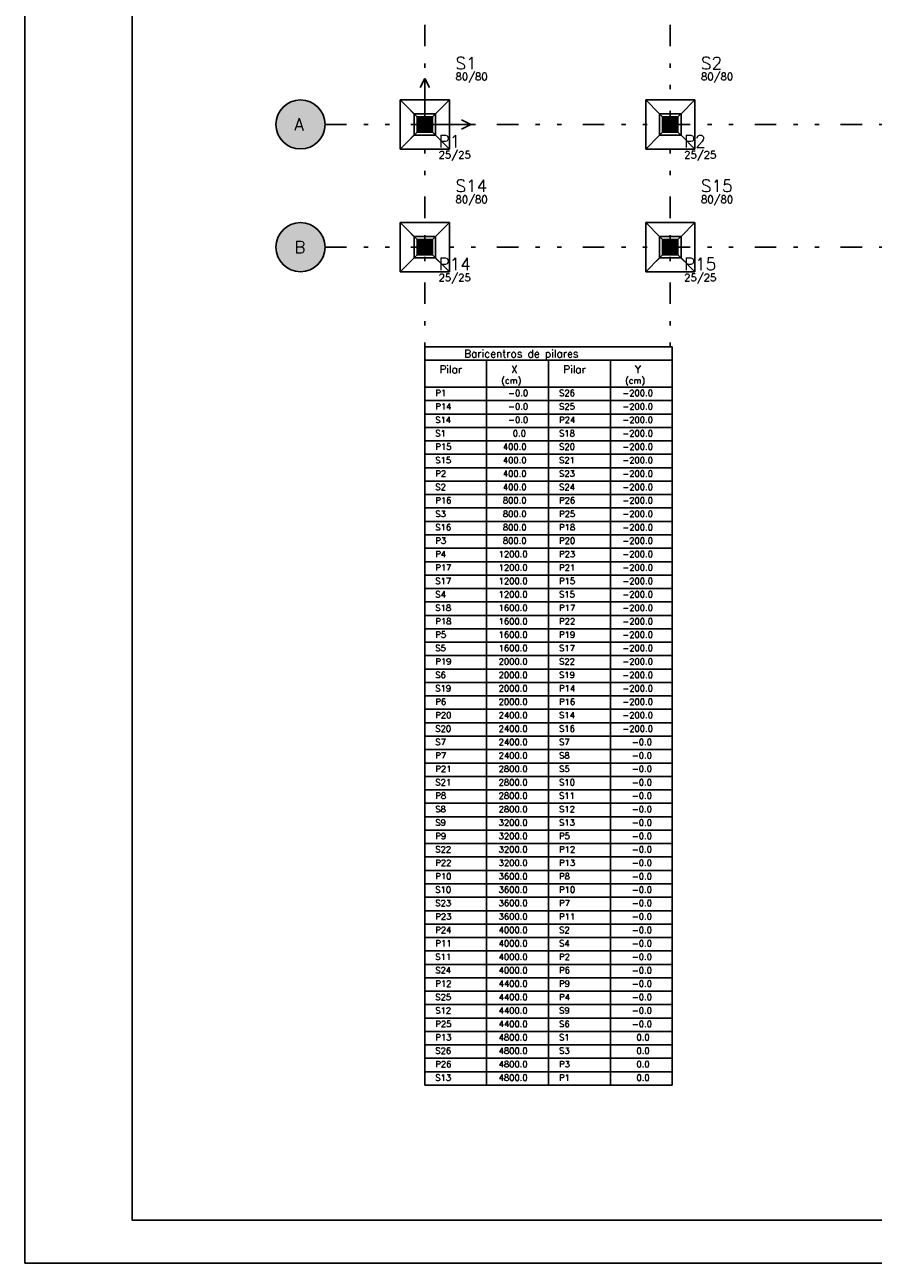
# Model space of a CAD drawing. Extents: x 0 to 84.1, y 0 to 59.4.
# Tile 1 of 9: x 0 to 19.7, y 0 to 28.8. Entities that reach past the tile are written whole.
import ezdxf

# ---------------------------------------------------------------- set-up
doc = ezdxf.new("R2010")
doc.units = 0
doc.header["$MEASUREMENT"] = 0
doc.linetypes.add('ESTILO_TQS_0004', pattern=[2, 0.5, -0.4, 0.1, -0.4, 0.1, -0.5])
for name, color, linetype in [('1', 1, 'CONTINUOUS'), ('2', 2, 'CONTINUOUS'), ('3', 3, 'CONTINUOUS'), ('6', 6, 'CONTINUOUS'), ('9', 9, 'CONTINUOUS')]:
    doc.layers.add(name, color=color, linetype=linetype)
doc.styles.get("Standard").update_dxf_attribs({"font": 'ROMANS.SHX'})

msp = doc.modelspace()

# ---------------------------------------------------------------- linework, layer by layer
at = {"layer": '1', "linetype": 'ESTILO_TQS_0004'}
for p, q in [((9.309, 28.833), (9.309, 21.333)), ((15.024, 28.833), (15.024, 21.333)), ((6.988, 26.512), (80.202, 26.512)), ((6.988, 23.655), (80.202, 23.655))]:
    msp.add_line(p, q, dxfattribs=at)
at = {"layer": '1', "linetype": 'Continuous'}
for p, q in [((9.309, 27.583), (9.202, 27.369)), ((9.309, 26.512), (9.309, 27.583)), ((9.309, 27.583), (9.417, 27.369)), ((9.131, 26.69), (8.988, 26.833)), ((9.488, 26.69), (9.631, 26.833)), ((14.845, 26.69), (14.702, 26.833)), ((15.202, 26.69), (15.345, 26.833)), ((10.381, 26.512), (10.167, 26.619)), ((9.131, 26.333), (8.988, 26.19)), ((9.309, 26.512), (9.309, 26.512)), ((9.309, 26.512), (9.309, 26.512)), ((9.309, 26.512), (10.381, 26.512)), ((9.488, 26.333), (9.631, 26.19)), ((10.381, 26.512), (10.167, 26.405)), ((14.845, 26.333), (14.702, 26.19)), ((15.024, 26.512), (15.024, 26.512)), ((15.024, 26.512), (15.024, 26.512)), ((15.202, 26.333), (15.345, 26.19)), ((9.131, 23.833), (8.988, 23.976)), ((9.488, 23.833), (9.631, 23.976)), ((14.845, 23.833), (14.702, 23.976)), ((15.202, 23.833), (15.345, 23.976)), ((9.309, 23.655), (9.309, 23.655)), ((9.309, 23.655), (9.309, 23.655)), ((15.024, 23.655), (15.024, 23.655)), ((15.024, 23.655), (15.024, 23.655)), ((9.131, 23.476), (8.988, 23.333)), ((9.488, 23.476), (9.631, 23.333)), ((14.845, 23.476), (14.702, 23.333)), ((15.202, 23.476), (15.345, 23.333)), ((9.309, 21.333), (9.309, 20.396)), ((9.309, 21.333), (15.07, 21.333)), ((15.07, 21.021), (15.07, 21.333)), ((9.309, 21.021), (15.07, 21.021)), ((10.749, 20.396), (10.749, 21.021)), ((12.19, 20.396), (12.19, 21.021)), ((13.63, 20.396), (13.63, 21.021)), ((15.07, 20.396), (15.07, 21.021)), ((9.309, 20.396), (12.19, 20.396)), ((9.309, 20.083), (9.309, 20.396)), ((9.309, 20.396), (9.309, 20.11)), ((10.749, 20.396), (10.749, 20.083)), ((12.19, 20.396), (15.07, 20.396)), ((12.19, 20.396), (12.19, 20.083)), ((13.63, 20.396), (13.63, 20.083)), ((15.07, 20.396), (15.07, 20.083)), ((9.309, 20.083), (15.07, 20.083)), ((9.309, 19.771), (9.309, 20.083)), ((9.309, 20.083), (9.309, 19.797)), ((10.749, 20.083), (10.749, 19.771)), ((12.19, 20.083), (12.19, 19.771)), ((13.63, 20.083), (13.63, 19.771)), ((15.07, 20.083), (15.07, 19.771)), ((9.309, 19.771), (15.07, 19.771)), ((9.309, 19.458), (9.309, 19.771)), ((9.309, 19.771), (9.309, 19.485)), ((10.749, 19.771), (10.749, 19.458)), ((12.19, 19.771), (12.19, 19.458)), ((13.63, 19.771), (13.63, 19.458)), ((15.07, 19.771), (15.07, 19.458)), ((9.309, 19.458), (15.07, 19.458)), ((9.309, 19.146), (9.309, 19.458)), ((9.309, 19.458), (9.309, 19.172)), ((10.749, 19.458), (10.749, 19.146)), ((12.19, 19.458), (12.19, 19.146)), ((13.63, 19.458), (13.63, 19.146)), ((15.07, 19.458), (15.07, 19.146)), ((9.309, 19.146), (15.07, 19.146)), ((9.309, 18.833), (9.309, 19.146)), ((9.309, 19.146), (9.309, 18.86)), ((10.749, 19.146), (10.749, 18.833)), ((12.19, 19.146), (12.19, 18.833)), ((13.63, 19.146), (13.63, 18.833)), ((15.07, 19.146), (15.07, 18.833)), ((9.309, 18.833), (15.07, 18.833)), ((9.309, 18.521), (9.309, 18.833)), ((9.309, 18.833), (9.309, 18.547)), ((10.749, 18.833), (10.749, 18.521)), ((12.19, 18.833), (12.19, 18.521)), ((13.63, 18.833), (13.63, 18.521)), ((15.07, 18.833), (15.07, 18.521)), ((9.309, 18.521), (15.07, 18.521)), ((9.309, 18.208), (9.309, 18.521)), ((9.309, 18.521), (9.309, 18.235)), ((10.749, 18.521), (10.749, 18.208)), ((12.19, 18.521), (12.19, 18.208)), ((13.63, 18.521), (13.63, 18.208)), ((15.07, 18.521), (15.07, 18.208)), ((9.309, 18.208), (15.07, 18.208)), ((9.309, 17.896), (9.309, 18.208)), ((9.309, 18.208), (9.309, 17.922)), ((10.749, 18.208), (10.749, 17.896)), ((12.19, 18.208), (12.19, 17.896)), ((13.63, 18.208), (13.63, 17.896)), ((15.07, 18.208), (15.07, 17.896)), ((9.309, 17.896), (15.07, 17.896)), ((9.309, 17.583), (9.309, 17.896)), ((9.309, 17.896), (9.309, 17.61)), ((10.749, 17.896), (10.749, 17.583)), ((12.19, 17.896), (12.19, 17.583)), ((13.63, 17.896), (13.63, 17.583)), ((15.07, 17.896), (15.07, 17.583)), ((9.309, 17.583), (15.07, 17.583)), ((9.309, 17.271), (9.309, 17.583)), ((9.309, 17.583), (9.309, 17.297)), ((10.749, 17.583), (10.749, 17.271)), ((12.19, 17.583), (12.19, 17.271)), ((13.63, 17.583), (13.63, 17.271)), ((15.07, 17.583), (15.07, 17.271)), ((9.309, 17.271), (15.07, 17.271)), ((9.309, 16.958), (9.309, 17.271)), ((9.309, 17.271), (9.309, 16.985)), ((10.749, 17.271), (10.749, 16.958)), ((12.19, 17.271), (12.19, 16.958)), ((13.63, 17.271), (13.63, 16.958)), ((15.07, 17.271), (15.07, 16.958)), ((9.309, 16.958), (15.07, 16.958)), ((9.309, 16.646), (9.309, 16.958)), ((9.309, 16.958), (9.309, 16.672)), ((10.749, 16.958), (10.749, 16.646)), ((12.19, 16.958), (12.19, 16.646)), ((13.63, 16.958), (13.63, 16.646)), ((15.07, 16.958), (15.07, 16.646)), ((9.309, 16.646), (15.07, 16.646)), ((9.309, 16.333), (9.309, 16.646)), ((9.309, 16.646), (9.309, 16.36)), ((10.749, 16.646), (10.749, 16.333)), ((12.19, 16.646), (12.19, 16.333)), ((13.63, 16.646), (13.63, 16.333)), ((15.07, 16.646), (15.07, 16.333)), ((9.309, 16.333), (15.07, 16.333)), ((9.309, 16.021), (9.309, 16.333)), ((9.309, 16.333), (9.309, 16.047)), ((10.749, 16.333), (10.749, 16.021)), ((12.19, 16.333), (12.19, 16.021)), ((13.63, 16.333), (13.63, 16.021)), ((15.07, 16.333), (15.07, 16.021)), ((9.309, 16.021), (15.07, 16.021)), ((9.309, 15.708), (9.309, 16.021)), ((9.309, 16.021), (9.309, 15.735)), ((10.749, 16.021), (10.749, 15.708)), ((12.19, 16.021), (12.19, 15.708)), ((13.63, 16.021), (13.63, 15.708)), ((15.07, 16.021), (15.07, 15.708)), ((9.309, 15.708), (15.07, 15.708)), ((9.309, 15.396), (9.309, 15.708)), ((9.309, 15.708), (9.309, 15.422)), ((10.749, 15.708), (10.749, 15.396)), ((12.19, 15.708), (12.19, 15.396)), ((13.63, 15.708), (13.63, 15.396)), ((15.07, 15.708), (15.07, 15.396)), ((9.309, 15.396), (15.07, 15.396)), ((9.309, 15.083), (9.309, 15.396)), ((9.309, 15.396), (9.309, 15.11)), ((10.749, 15.396), (10.749, 15.083)), ((12.19, 15.396), (12.19, 15.083)), ((13.63, 15.396), (13.63, 15.083)), ((15.07, 15.396), (15.07, 15.083)), ((9.309, 15.083), (15.07, 15.083)), ((9.309, 14.771), (9.309, 15.083)), ((9.309, 15.083), (9.309, 14.797)), ((10.749, 15.083), (10.749, 14.771)), ((12.19, 15.083), (12.19, 14.771)), ((13.63, 15.083), (13.63, 14.771)), ((15.07, 15.083), (15.07, 14.771)), ((9.309, 14.771), (15.07, 14.771)), ((9.309, 14.458), (9.309, 14.771)), ((9.309, 14.771), (9.309, 14.485)), ((10.749, 14.771), (10.749, 14.458)), ((12.19, 14.771), (12.19, 14.458)), ((13.63, 14.771), (13.63, 14.458)), ((15.07, 14.771), (15.07, 14.458)), ((9.309, 14.458), (15.07, 14.458)), ((9.309, 14.146), (9.309, 14.458)), ((9.309, 14.458), (9.309, 14.172)), ((10.749, 14.458), (10.749, 14.146)), ((12.19, 14.458), (12.19, 14.146)), ((13.63, 14.458), (13.63, 14.146)), ((15.07, 14.458), (15.07, 14.146)), ((9.309, 14.146), (15.07, 14.146)), ((9.309, 13.833), (9.309, 14.146)), ((9.309, 14.146), (9.309, 13.86)), ((10.749, 14.146), (10.749, 13.833)), ((12.19, 14.146), (12.19, 13.833)), ((13.63, 14.146), (13.63, 13.833)), ((15.07, 14.146), (15.07, 13.833)), ((9.309, 13.833), (15.07, 13.833)), ((9.309, 13.521), (9.309, 13.833)), ((9.309, 13.833), (9.309, 13.547)), ((10.749, 13.833), (10.749, 13.521)), ((12.19, 13.833), (12.19, 13.521)), ((13.63, 13.833), (13.63, 13.521)), ((15.07, 13.833), (15.07, 13.521)), ((9.309, 13.521), (15.07, 13.521)), ((9.309, 13.208), (9.309, 13.521)), ((9.309, 13.521), (9.309, 13.235)), ((10.749, 13.521), (10.749, 13.208)), ((12.19, 13.521), (12.19, 13.208)), ((13.63, 13.521), (13.63, 13.208)), ((15.07, 13.521), (15.07, 13.208)), ((9.309, 13.208), (15.07, 13.208)), ((9.309, 12.896), (9.309, 13.208)), ((9.309, 13.208), (9.309, 12.922)), ((10.749, 13.208), (10.749, 12.896)), ((12.19, 13.208), (12.19, 12.896)), ((13.63, 13.208), (13.63, 12.896)), ((15.07, 13.208), (15.07, 12.896)), ((9.309, 12.896), (15.07, 12.896)), ((9.309, 12.583), (9.309, 12.896)), ((9.309, 12.896), (9.309, 12.61)), ((10.749, 12.896), (10.749, 12.583)), ((12.19, 12.896), (12.19, 12.583)), ((13.63, 12.896), (13.63, 12.583)), ((15.07, 12.896), (15.07, 12.583)), ((9.309, 12.583), (15.07, 12.583)), ((9.309, 12.271), (9.309, 12.583)), ((9.309, 12.583), (9.309, 12.297)), ((10.749, 12.583), (10.749, 12.271)), ((12.19, 12.583), (12.19, 12.271)), ((13.63, 12.583), (13.63, 12.271)), ((15.07, 12.583), (15.07, 12.271)), ((9.309, 12.271), (15.07, 12.271)), ((9.309, 11.958), (9.309, 12.271)), ((9.309, 12.271), (9.309, 11.985)), ((10.749, 12.271), (10.749, 11.958)), ((12.19, 12.271), (12.19, 11.958)), ((13.63, 12.271), (13.63, 11.958)), ((15.07, 12.271), (15.07, 11.958)), ((9.309, 11.958), (15.07, 11.958)), ((9.309, 11.646), (9.309, 11.958)), ((9.309, 11.958), (9.309, 11.672)), ((10.749, 11.958), (10.749, 11.646)), ((12.19, 11.958), (12.19, 11.646)), ((13.63, 11.958), (13.63, 11.646)), ((15.07, 11.958), (15.07, 11.646)), ((9.309, 11.646), (15.07, 11.646)), ((9.309, 11.333), (9.309, 11.646)), ((9.309, 11.646), (9.309, 11.36)), ((10.749, 11.646), (10.749, 11.333)), ((12.19, 11.646), (12.19, 11.333)), ((13.63, 11.646), (13.63, 11.333)), ((15.07, 11.646), (15.07, 11.333)), ((9.309, 11.333), (15.07, 11.333)), ((9.309, 11.021), (9.309, 11.333)), ((9.309, 11.333), (9.309, 11.047)), ((10.749, 11.333), (10.749, 11.021)), ((12.19, 11.333), (12.19, 11.021)), ((13.63, 11.333), (13.63, 11.021)), ((15.07, 11.333), (15.07, 11.021)), ((9.309, 11.021), (15.07, 11.021)), ((9.309, 10.708), (9.309, 11.021)), ((9.309, 11.021), (9.309, 10.735)), ((10.749, 11.021), (10.749, 10.708)), ((12.19, 11.021), (12.19, 10.708)), ((13.63, 11.021), (13.63, 10.708)), ((15.07, 11.021), (15.07, 10.708)), ((9.309, 10.708), (15.07, 10.708)), ((9.309, 10.396), (9.309, 10.708)), ((9.309, 10.708), (9.309, 10.422)), ((10.749, 10.708), (10.749, 10.396)), ((12.19, 10.708), (12.19, 10.396)), ((13.63, 10.708), (13.63, 10.396)), ((15.07, 10.708), (15.07, 10.396)), ((9.309, 10.396), (15.07, 10.396)), ((9.309, 10.083), (9.309, 10.396)), ((9.309, 10.396), (9.309, 10.11)), ((10.749, 10.396), (10.749, 10.083)), ((12.19, 10.396), (12.19, 10.083)), ((13.63, 10.396), (13.63, 10.083)), ((15.07, 10.396), (15.07, 10.083)), ((9.309, 10.083), (15.07, 10.083)), ((9.309, 9.771), (9.309, 10.083)), ((9.309, 10.083), (9.309, 9.797)), ((10.749, 10.083), (10.749, 9.771)), ((12.19, 10.083), (12.19, 9.771)), ((13.63, 10.083), (13.63, 9.771)), ((15.07, 10.083), (15.07, 9.771)), ((9.309, 9.771), (15.07, 9.771)), ((9.309, 9.458), (9.309, 9.771)), ((9.309, 9.771), (9.309, 9.485)), ((10.749, 9.771), (10.749, 9.458)), ((12.19, 9.771), (12.19, 9.458)), ((13.63, 9.771), (13.63, 9.458)), ((15.07, 9.771), (15.07, 9.458)), ((9.309, 9.458), (15.07, 9.458)), ((9.309, 9.146), (9.309, 9.458)), ((9.309, 9.458), (9.309, 9.172)), ((10.749, 9.458), (10.749, 9.146)), ((12.19, 9.458), (12.19, 9.146)), ((13.63, 9.458), (13.63, 9.146)), ((15.07, 9.458), (15.07, 9.146)), ((9.309, 9.146), (15.07, 9.146)), ((9.309, 8.833), (9.309, 9.146)), ((9.309, 9.146), (9.309, 8.86)), ((10.749, 9.146), (10.749, 8.833)), ((12.19, 9.146), (12.19, 8.833)), ((13.63, 9.146), (13.63, 8.833)), ((15.07, 9.146), (15.07, 8.833)), ((9.309, 8.833), (15.07, 8.833)), ((9.309, 8.521), (9.309, 8.833)), ((9.309, 8.833), (9.309, 8.547)), ((10.749, 8.833), (10.749, 8.521)), ((12.19, 8.833), (12.19, 8.521)), ((13.63, 8.833), (13.63, 8.521)), ((15.07, 8.833), (15.07, 8.521)), ((9.309, 8.521), (15.07, 8.521)), ((9.309, 8.208), (9.309, 8.521)), ((9.309, 8.521), (9.309, 8.235)), ((10.749, 8.521), (10.749, 8.208)), ((12.19, 8.521), (12.19, 8.208)), ((13.63, 8.521), (13.63, 8.208)), ((15.07, 8.521), (15.07, 8.208)), ((9.309, 8.208), (15.07, 8.208)), ((9.309, 7.896), (9.309, 8.208)), ((9.309, 8.208), (9.309, 7.922)), ((10.749, 8.208), (10.749, 7.896)), ((12.19, 8.208), (12.19, 7.896)), ((13.63, 8.208), (13.63, 7.896)), ((15.07, 8.208), (15.07, 7.896)), ((9.309, 7.896), (15.07, 7.896)), ((9.309, 7.583), (9.309, 7.896)), ((9.309, 7.896), (9.309, 7.61)), ((10.749, 7.896), (10.749, 7.583)), ((12.19, 7.896), (12.19, 7.583)), ((13.63, 7.896), (13.63, 7.583)), ((15.07, 7.896), (15.07, 7.583)), ((9.309, 7.583), (15.07, 7.583)), ((9.309, 7.271), (9.309, 7.583)), ((9.309, 7.583), (9.309, 7.297)), ((10.749, 7.583), (10.749, 7.271)), ((12.19, 7.583), (12.19, 7.271)), ((13.63, 7.583), (13.63, 7.271)), ((15.07, 7.583), (15.07, 7.271)), ((9.309, 7.271), (15.07, 7.271)), ((9.309, 6.958), (9.309, 7.271)), ((9.309, 7.271), (9.309, 6.985)), ((10.749, 7.271), (10.749, 6.958)), ((12.19, 7.271), (12.19, 6.958)), ((13.63, 7.271), (13.63, 6.958)), ((15.07, 7.271), (15.07, 6.958)), ((9.309, 6.958), (15.07, 6.958)), ((9.309, 6.646), (9.309, 6.958)), ((9.309, 6.958), (9.309, 6.672)), ((10.749, 6.958), (10.749, 6.646)), ((12.19, 6.958), (12.19, 6.646)), ((13.63, 6.958), (13.63, 6.646)), ((15.07, 6.958), (15.07, 6.646)), ((9.309, 6.646), (15.07, 6.646)), ((9.309, 6.333), (9.309, 6.646)), ((9.309, 6.646), (9.309, 6.36)), ((10.749, 6.646), (10.749, 6.333)), ((12.19, 6.646), (12.19, 6.333)), ((13.63, 6.646), (13.63, 6.333)), ((15.07, 6.646), (15.07, 6.333)), ((9.309, 6.333), (15.07, 6.333)), ((9.309, 6.021), (9.309, 6.333)), ((9.309, 6.333), (9.309, 6.047)), ((10.749, 6.333), (10.749, 6.021)), ((12.19, 6.333), (12.19, 6.021)), ((13.63, 6.333), (13.63, 6.021)), ((15.07, 6.333), (15.07, 6.021)), ((9.309, 6.021), (15.07, 6.021)), ((9.309, 5.708), (9.309, 6.021)), ((9.309, 6.021), (9.309, 5.735)), ((10.749, 6.021), (10.749, 5.708)), ((12.19, 6.021), (12.19, 5.708)), ((13.63, 6.021), (13.63, 5.708)), ((15.07, 6.021), (15.07, 5.708)), ((9.309, 5.708), (15.07, 5.708)), ((9.309, 5.396), (9.309, 5.708)), ((9.309, 5.708), (9.309, 5.422)), ((10.749, 5.708), (10.749, 5.396)), ((12.19, 5.708), (12.19, 5.396)), ((13.63, 5.708), (13.63, 5.396)), ((15.07, 5.708), (15.07, 5.396)), ((9.309, 5.396), (15.07, 5.396)), ((9.309, 5.083), (9.309, 5.396)), ((9.309, 5.396), (9.309, 5.11)), ((10.749, 5.396), (10.749, 5.083)), ((12.19, 5.396), (12.19, 5.083)), ((13.63, 5.396), (13.63, 5.083)), ((15.07, 5.396), (15.07, 5.083)), ((9.309, 5.083), (15.07, 5.083)), ((9.309, 4.771), (9.309, 5.083)), ((9.309, 5.083), (9.309, 4.797)), ((10.749, 5.083), (10.749, 4.771)), ((12.19, 5.083), (12.19, 4.771)), ((13.63, 5.083), (13.63, 4.771)), ((15.07, 5.083), (15.07, 4.771)), ((9.309, 4.771), (15.07, 4.771)), ((9.309, 4.458), (9.309, 4.771)), ((9.309, 4.771), (9.309, 4.485)), ((10.749, 4.771), (10.749, 4.458)), ((12.19, 4.771), (12.19, 4.458)), ((13.63, 4.771), (13.63, 4.458)), ((15.07, 4.771), (15.07, 4.458)), ((9.309, 4.458), (15.07, 4.458)), ((9.309, 4.146), (9.309, 4.458)), ((9.309, 4.458), (9.309, 4.172)), ((10.749, 4.458), (10.749, 4.146)), ((12.19, 4.458), (12.19, 4.146)), ((13.63, 4.458), (13.63, 4.146)), ((15.07, 4.458), (15.07, 4.146)), ((9.309, 4.146), (15.07, 4.146))]:
    msp.add_line(p, q, dxfattribs=at)
for points in [[(9.881, 27.083), (8.738, 27.083)], [(8.738, 27.083), (8.738, 25.94)], [(9.059, 26.762), (8.738, 27.083)], [(9.559, 26.762), (9.881, 27.083)], [(9.881, 25.94), (9.881, 27.083)], [(15.595, 27.083), (14.452, 27.083)], [(14.452, 27.083), (14.452, 25.94)], [(14.774, 26.762), (14.452, 27.083)], [(15.274, 26.762), (15.595, 27.083)], [(15.595, 25.94), (15.595, 27.083)], [(9.059, 26.262), (9.559, 26.262), (9.559, 26.762), (9.059, 26.762), (9.059, 26.262)], [(14.774, 26.262), (15.274, 26.262), (15.274, 26.762), (14.774, 26.762), (14.774, 26.262)], [(9.059, 26.262), (8.738, 25.94)], [(9.559, 26.262), (9.881, 25.94)], [(14.774, 26.262), (14.452, 25.94)], [(15.274, 26.262), (15.595, 25.94)], [(8.738, 25.94), (9.881, 25.94)], [(14.452, 25.94), (15.595, 25.94)], [(9.881, 24.226), (8.738, 24.226)], [(8.738, 24.226), (8.738, 23.083)], [(9.059, 23.905), (8.738, 24.226)], [(9.559, 23.905), (9.881, 24.226)], [(9.881, 23.083), (9.881, 24.226)], [(15.595, 24.226), (14.452, 24.226)], [(14.452, 24.226), (14.452, 23.083)], [(14.774, 23.905), (14.452, 24.226)], [(15.274, 23.905), (15.595, 24.226)], [(15.595, 23.083), (15.595, 24.226)], [(9.059, 23.405), (9.559, 23.405), (9.559, 23.905), (9.059, 23.905), (9.059, 23.405)], [(14.774, 23.405), (15.274, 23.405), (15.274, 23.905), (14.774, 23.905), (14.774, 23.405)], [(9.059, 23.405), (8.738, 23.083)], [(9.559, 23.405), (9.881, 23.083)], [(14.774, 23.405), (14.452, 23.083)], [(15.274, 23.405), (15.595, 23.083)], [(8.738, 23.083), (9.881, 23.083)], [(14.452, 23.083), (15.595, 23.083)]]:
    msp.add_lwpolyline(points, dxfattribs=at)
at = {"layer": '2', "linetype": 'Continuous'}
for p, q in [((0, 59.4), (0, 0)), ((0, 0), (84.1, 0))]:
    msp.add_line(p, q, dxfattribs=at)
msp.add_lwpolyline([(83.1, 1), (2.5, 1), (2.5, 58.4), (83.1, 58.4), (83.1, 1)], dxfattribs=at)
for centre in [(6.417, 26.512), (6.417, 23.655)]:
    msp.add_circle(centre, 0.571, dxfattribs=at)
at = {"layer": '6', "linetype": 'Continuous'}
for points in [[(9.131, 26.333), (9.488, 26.333), (9.488, 26.69), (9.131, 26.69), (9.131, 26.333)], [(14.845, 26.333), (15.202, 26.333), (15.202, 26.69), (14.845, 26.69), (14.845, 26.333)], [(9.131, 23.476), (9.488, 23.476), (9.488, 23.833), (9.131, 23.833), (9.131, 23.476)], [(14.845, 23.476), (15.202, 23.476), (15.202, 23.833), (14.845, 23.833), (14.845, 23.476)]]:
    msp.add_lwpolyline(points, dxfattribs=at)
at = {"layer": '9', "linetype": 'Continuous'}
for points in [[(6.988, 26.512), (5.973, 26.872), (5.928, 26.809)], [(6.988, 26.512), (6.027, 26.929), (5.973, 26.872)], [(6.988, 26.512), (6.087, 26.979), (6.027, 26.929)], [(6.988, 26.512), (6.154, 27.019), (6.087, 26.979)], [(6.988, 26.512), (6.225, 27.05), (6.154, 27.019)], [(6.988, 26.512), (6.3, 27.071), (6.225, 27.05)], [(6.988, 26.512), (6.378, 27.082), (6.3, 27.071)], [(6.988, 26.512), (6.456, 27.082), (6.378, 27.082)], [(6.988, 26.512), (6.533, 27.071), (6.456, 27.082)], [(6.988, 26.512), (6.608, 27.05), (6.533, 27.071)], [(6.988, 26.512), (6.679, 27.019), (6.608, 27.05)], [(6.988, 26.512), (6.746, 26.979), (6.679, 27.019)], [(6.988, 26.512), (6.807, 26.929), (6.746, 26.979)], [(6.988, 26.512), (6.86, 26.872), (6.807, 26.929)], [(6.988, 26.512), (6.905, 26.809), (6.86, 26.872)], [(6.988, 26.512), (5.85, 26.589), (5.845, 26.512)], [(6.988, 26.512), (5.866, 26.666), (5.85, 26.589)], [(6.988, 26.512), (5.892, 26.739), (5.866, 26.666)], [(6.988, 26.512), (5.928, 26.809), (5.892, 26.739)], [(6.988, 26.512), (6.941, 26.739), (6.905, 26.809)], [(6.988, 26.512), (6.967, 26.666), (6.941, 26.739)], [(6.988, 26.512), (6.983, 26.589), (6.967, 26.666)], [(9.131, 26.333), (9.488, 26.333), (9.488, 26.69)], [(9.131, 26.333), (9.488, 26.69), (9.131, 26.69)], [(9.131, 26.333), (9.131, 26.69), (9.131, 26.333)], [(14.845, 26.333), (15.202, 26.333), (15.202, 26.69)], [(14.845, 26.333), (15.202, 26.69), (14.845, 26.69)], [(14.845, 26.333), (14.845, 26.69), (14.845, 26.333)], [(6.988, 26.512), (5.845, 26.512), (5.85, 26.434)], [(6.988, 26.512), (5.85, 26.434), (5.866, 26.358)], [(6.988, 26.512), (5.866, 26.358), (5.892, 26.284)], [(6.988, 26.512), (5.892, 26.284), (5.928, 26.215)], [(6.988, 26.512), (5.928, 26.215), (5.973, 26.151)], [(6.988, 26.512), (5.973, 26.151), (6.027, 26.094)], [(6.988, 26.512), (6.027, 26.094), (6.087, 26.045)], [(6.988, 26.512), (6.087, 26.045), (6.154, 26.004)], [(6.988, 26.512), (6.154, 26.004), (6.225, 25.973)], [(6.988, 26.512), (6.225, 25.973), (6.3, 25.952)], [(6.988, 26.512), (6.3, 25.952), (6.378, 25.942)], [(6.988, 26.512), (6.378, 25.942), (6.456, 25.942)], [(6.988, 26.512), (6.456, 25.942), (6.533, 25.952)], [(6.988, 26.512), (6.533, 25.952), (6.608, 25.973)], [(6.988, 26.512), (6.608, 25.973), (6.679, 26.004)], [(6.988, 26.512), (6.679, 26.004), (6.746, 26.045)], [(6.988, 26.512), (6.746, 26.045), (6.807, 26.094)], [(6.988, 26.512), (6.807, 26.094), (6.86, 26.151)], [(6.988, 26.512), (6.86, 26.151), (6.905, 26.215)], [(6.988, 26.512), (6.905, 26.215), (6.941, 26.284)], [(6.988, 26.512), (6.941, 26.284), (6.967, 26.358)], [(6.988, 26.512), (6.967, 26.358), (6.983, 26.434)], [(6.988, 26.512), (6.983, 26.434), (6.988, 26.512)], [(6.988, 23.655), (6.378, 24.225), (6.3, 24.214)], [(6.988, 23.655), (6.456, 24.225), (6.378, 24.225)], [(6.988, 23.655), (6.533, 24.214), (6.456, 24.225)], [(6.988, 23.655), (5.928, 23.951), (5.892, 23.882)], [(6.988, 23.655), (5.973, 24.015), (5.928, 23.951)], [(6.988, 23.655), (6.027, 24.072), (5.973, 24.015)], [(6.988, 23.655), (6.087, 24.121), (6.027, 24.072)], [(6.988, 23.655), (6.154, 24.162), (6.087, 24.121)], [(6.988, 23.655), (6.225, 24.193), (6.154, 24.162)], [(6.988, 23.655), (6.3, 24.214), (6.225, 24.193)], [(6.988, 23.655), (6.608, 24.193), (6.533, 24.214)], [(6.988, 23.655), (6.679, 24.162), (6.608, 24.193)], [(6.988, 23.655), (6.746, 24.121), (6.679, 24.162)], [(6.988, 23.655), (6.807, 24.072), (6.746, 24.121)], [(6.988, 23.655), (6.86, 24.015), (6.807, 24.072)], [(6.988, 23.655), (6.905, 23.951), (6.86, 24.015)], [(6.988, 23.655), (6.941, 23.882), (6.905, 23.951)], [(6.988, 23.655), (5.85, 23.732), (5.845, 23.655)], [(6.988, 23.655), (5.845, 23.655), (5.85, 23.577)], [(6.988, 23.655), (5.866, 23.809), (5.85, 23.732)], [(6.988, 23.655), (5.85, 23.577), (5.866, 23.5)], [(6.988, 23.655), (5.892, 23.882), (5.866, 23.809)], [(6.988, 23.655), (5.866, 23.5), (5.892, 23.427)], [(6.988, 23.655), (5.892, 23.427), (5.928, 23.358)], [(6.988, 23.655), (5.928, 23.358), (5.973, 23.294)], [(6.988, 23.655), (5.973, 23.294), (6.027, 23.237)], [(6.988, 23.655), (6.027, 23.237), (6.087, 23.188)], [(6.988, 23.655), (6.087, 23.188), (6.154, 23.147)], [(6.988, 23.655), (6.154, 23.147), (6.225, 23.116)], [(6.988, 23.655), (6.225, 23.116), (6.3, 23.095)], [(6.988, 23.655), (6.3, 23.095), (6.378, 23.084)], [(6.988, 23.655), (6.378, 23.084), (6.456, 23.084)], [(6.988, 23.655), (6.456, 23.084), (6.533, 23.095)], [(6.988, 23.655), (6.533, 23.095), (6.608, 23.116)], [(6.988, 23.655), (6.608, 23.116), (6.679, 23.147)], [(6.988, 23.655), (6.679, 23.147), (6.746, 23.188)], [(6.988, 23.655), (6.746, 23.188), (6.807, 23.237)], [(6.988, 23.655), (6.807, 23.237), (6.86, 23.294)], [(6.988, 23.655), (6.86, 23.294), (6.905, 23.358)], [(6.988, 23.655), (6.905, 23.358), (6.941, 23.427)], [(6.988, 23.655), (6.967, 23.809), (6.941, 23.882)], [(6.988, 23.655), (6.941, 23.427), (6.967, 23.5)], [(6.988, 23.655), (6.983, 23.732), (6.967, 23.809)], [(6.988, 23.655), (6.967, 23.5), (6.983, 23.577)], [(6.988, 23.655), (6.983, 23.577), (6.988, 23.655)], [(9.131, 23.476), (9.488, 23.476), (9.488, 23.833)], [(9.131, 23.476), (9.488, 23.833), (9.131, 23.833)], [(9.131, 23.476), (9.131, 23.833), (9.131, 23.476)], [(14.845, 23.476), (15.202, 23.476), (15.202, 23.833)], [(14.845, 23.476), (15.202, 23.833), (14.845, 23.833)], [(14.845, 23.476), (14.845, 23.833), (14.845, 23.476)]]:
    msp.add_solid(points, dxfattribs=at)

# ---------------------------------------------------------------- texts
at = {"layer": '1', "linetype": 'Continuous'}
for s, height, p in [('Baricentros de pilares', 0.17857, (10.225, 21.088)), ('Pilar', 0.1786, (9.65, 20.719)), ('X', 0.179, (11.317, 20.719)), ('Pilar', 0.1786, (12.53, 20.719)), ('Y', 0.179, (14.197, 20.719)), ('(cm)', 0.1429, (11.089, 20.479)), ('(cm)', 0.1429, (13.97, 20.479)), ('P1', 0.1429, (9.555, 20.188)), ('   -0.0', 0.1429, (10.931, 20.188)), ('S26', 0.1429, (12.436, 20.188)), (' -200.0', 0.1429, (13.811, 20.188)), ('P14', 0.1429, (9.555, 19.875)), ('   -0.0', 0.1429, (10.931, 19.875)), ('S25', 0.1429, (12.436, 19.875)), (' -200.0', 0.1429, (13.811, 19.875)), ('S14', 0.1429, (9.555, 19.563)), ('   -0.0', 0.1429, (10.931, 19.563)), ('P24', 0.1429, (12.436, 19.563)), (' -200.0', 0.1429, (13.811, 19.563)), ('S1', 0.1429, (9.555, 19.25)), ('    0.0', 0.1429, (10.931, 19.25)), ('S18', 0.1429, (12.436, 19.25)), (' -200.0', 0.1429, (13.811, 19.25)), ('P15', 0.1429, (9.555, 18.938)), ('  400.0', 0.1429, (10.931, 18.938)), ('S20', 0.1429, (12.436, 18.938)), (' -200.0', 0.1429, (13.811, 18.938)), ('S15', 0.1429, (9.555, 18.625)), ('  400.0', 0.1429, (10.931, 18.625)), ('S21', 0.1429, (12.436, 18.625)), (' -200.0', 0.1429, (13.811, 18.625)), ('P2', 0.1429, (9.555, 18.313)), ('  400.0', 0.1429, (10.931, 18.313)), ('S23', 0.1429, (12.436, 18.313)), (' -200.0', 0.1429, (13.811, 18.313)), ('S2', 0.1429, (9.555, 18)), ('  400.0', 0.1429, (10.931, 18)), ('S24', 0.1429, (12.436, 18)), (' -200.0', 0.1429, (13.811, 18)), ('P16', 0.1429, (9.555, 17.688)), ('  800.0', 0.1429, (10.931, 17.688)), ('P26', 0.1429, (12.436, 17.688)), (' -200.0', 0.1429, (13.811, 17.688)), ('S3', 0.1429, (9.555, 17.375)), ('  800.0', 0.1429, (10.931, 17.375)), ('P25', 0.1429, (12.436, 17.375)), (' -200.0', 0.1429, (13.811, 17.375)), ('S16', 0.1429, (9.555, 17.063)), ('  800.0', 0.1429, (10.931, 17.063)), ('P18', 0.1429, (12.436, 17.063)), (' -200.0', 0.1429, (13.811, 17.063)), ('P3', 0.1429, (9.555, 16.75)), ('  800.0', 0.1429, (10.931, 16.75)), ('P20', 0.1429, (12.436, 16.75)), (' -200.0', 0.1429, (13.811, 16.75)), ('P4', 0.1429, (9.555, 16.438)), (' 1200.0', 0.1429, (10.931, 16.438)), ('P23', 0.1429, (12.436, 16.438)), (' -200.0', 0.1429, (13.811, 16.438)), ('P17', 0.1429, (9.555, 16.125)), (' 1200.0', 0.1429, (10.931, 16.125)), ('P21', 0.1429, (12.436, 16.125)), (' -200.0', 0.1429, (13.811, 16.125)), ('S17', 0.1429, (9.555, 15.813)), (' 1200.0', 0.1429, (10.931, 15.813)), ('P15', 0.1429, (12.436, 15.813)), (' -200.0', 0.1429, (13.811, 15.813)), ('S4', 0.1429, (9.555, 15.5)), (' 1200.0', 0.1429, (10.931, 15.5)), ('S15', 0.1429, (12.436, 15.5)), (' -200.0', 0.1429, (13.811, 15.5)), ('S18', 0.1429, (9.555, 15.188)), (' 1600.0', 0.1429, (10.931, 15.188)), ('P17', 0.1429, (12.436, 15.188)), (' -200.0', 0.1429, (13.811, 15.188)), ('P18', 0.1429, (9.555, 14.875)), (' 1600.0', 0.1429, (10.931, 14.875)), ('P22', 0.1429, (12.436, 14.875)), (' -200.0', 0.1429, (13.811, 14.875)), ('P5', 0.1429, (9.555, 14.563)), (' 1600.0', 0.1429, (10.931, 14.563)), ('P19', 0.1429, (12.436, 14.563)), (' -200.0', 0.1429, (13.811, 14.563)), ('S5', 0.1429, (9.555, 14.25)), (' 1600.0', 0.1429, (10.931, 14.25)), ('S17', 0.1429, (12.436, 14.25)), (' -200.0', 0.1429, (13.811, 14.25)), ('P19', 0.1429, (9.555, 13.938)), (' 2000.0', 0.1429, (10.931, 13.938)), ('S22', 0.1429, (12.436, 13.938)), (' -200.0', 0.1429, (13.811, 13.938)), ('S6', 0.1429, (9.555, 13.625)), (' 2000.0', 0.1429, (10.931, 13.625)), ('S19', 0.1429, (12.436, 13.625)), (' -200.0', 0.1429, (13.811, 13.625)), ('S19', 0.1429, (9.555, 13.313)), (' 2000.0', 0.1429, (10.931, 13.313)), ('P14', 0.1429, (12.436, 13.313)), (' -200.0', 0.1429, (13.811, 13.313)), ('P6', 0.1429, (9.555, 13)), (' 2000.0', 0.1429, (10.931, 13)), ('P16', 0.1429, (12.436, 13)), (' -200.0', 0.1429, (13.811, 13)), ('P20', 0.1429, (9.555, 12.688)), (' 2400.0', 0.1429, (10.931, 12.688)), ('S14', 0.1429, (12.436, 12.688)), (' -200.0', 0.1429, (13.811, 12.688)), ('S20', 0.1429, (9.555, 12.375)), (' 2400.0', 0.1429, (10.931, 12.375)), ('S16', 0.1429, (12.436, 12.375)), (' -200.0', 0.1429, (13.811, 12.375)), ('S7', 0.1429, (9.555, 12.063)), (' 2400.0', 0.1429, (10.931, 12.063)), ('S7', 0.1429, (12.436, 12.063)), ('   -0.0', 0.1429, (13.811, 12.063)), ('P7', 0.1429, (9.555, 11.75)), (' 2400.0', 0.1429, (10.931, 11.75)), ('S8', 0.1429, (12.436, 11.75)), ('   -0.0', 0.1429, (13.811, 11.75)), ('P21', 0.1429, (9.555, 11.438)), (' 2800.0', 0.1429, (10.931, 11.438)), ('S5', 0.1429, (12.436, 11.438)), ('   -0.0', 0.1429, (13.811, 11.438)), ('S21', 0.1429, (9.555, 11.125)), (' 2800.0', 0.1429, (10.931, 11.125)), ('S10', 0.1429, (12.436, 11.125)), ('   -0.0', 0.1429, (13.811, 11.125)), ('P8', 0.1429, (9.555, 10.813)), (' 2800.0', 0.1429, (10.931, 10.813)), ('S11', 0.1429, (12.436, 10.813)), ('   -0.0', 0.1429, (13.811, 10.813)), ('S8', 0.1429, (9.555, 10.5)), (' 2800.0', 0.1429, (10.931, 10.5)), ('S12', 0.1429, (12.436, 10.5)), ('   -0.0', 0.1429, (13.811, 10.5)), ('S9', 0.1429, (9.555, 10.188)), (' 3200.0', 0.1429, (10.931, 10.188)), ('S13', 0.1429, (12.436, 10.188)), ('   -0.0', 0.1429, (13.811, 10.188)), ('P9', 0.1429, (9.555, 9.875)), (' 3200.0', 0.1429, (10.931, 9.875)), ('P5', 0.1429, (12.436, 9.875)), ('   -0.0', 0.1429, (13.811, 9.875)), ('S22', 0.1429, (9.555, 9.563)), (' 3200.0', 0.1429, (10.931, 9.563)), ('P12', 0.1429, (12.436, 9.563)), ('   -0.0', 0.1429, (13.811, 9.563)), ('P22', 0.1429, (9.555, 9.25)), (' 3200.0', 0.1429, (10.931, 9.25)), ('P13', 0.1429, (12.436, 9.25)), ('   -0.0', 0.1429, (13.811, 9.25)), ('P10', 0.1429, (9.555, 8.938)), (' 3600.0', 0.1429, (10.931, 8.938)), ('P8', 0.1429, (12.436, 8.938)), ('   -0.0', 0.1429, (13.811, 8.938)), ('S10', 0.1429, (9.555, 8.625)), (' 3600.0', 0.1429, (10.931, 8.625)), ('P10', 0.1429, (12.436, 8.625)), ('   -0.0', 0.1429, (13.811, 8.625)), ('S23', 0.1429, (9.555, 8.313)), (' 3600.0', 0.1429, (10.931, 8.313)), ('P7', 0.1429, (12.436, 8.313)), ('   -0.0', 0.1429, (13.811, 8.313)), ('P23', 0.1429, (9.555, 8)), (' 3600.0', 0.1429, (10.931, 8)), ('P11', 0.1429, (12.436, 8)), ('   -0.0', 0.1429, (13.811, 8)), ('P24', 0.1429, (9.555, 7.688)), (' 4000.0', 0.1429, (10.931, 7.688)), ('S2', 0.1429, (12.436, 7.688)), ('   -0.0', 0.1429, (13.811, 7.688)), ('P11', 0.1429, (9.555, 7.375)), (' 4000.0', 0.1429, (10.931, 7.375)), ('S4', 0.1429, (12.436, 7.375)), ('   -0.0', 0.1429, (13.811, 7.375)), ('S11', 0.1429, (9.555, 7.063)), (' 4000.0', 0.1429, (10.931, 7.063)), ('P2', 0.1429, (12.436, 7.063)), ('   -0.0', 0.1429, (13.811, 7.063)), ('S24', 0.1429, (9.555, 6.75)), (' 4000.0', 0.1429, (10.931, 6.75)), ('P6', 0.1429, (12.436, 6.75)), ('   -0.0', 0.1429, (13.811, 6.75)), ('P12', 0.1429, (9.555, 6.438)), (' 4400.0', 0.1429, (10.931, 6.438)), ('P9', 0.1429, (12.436, 6.438)), ('   -0.0', 0.1429, (13.811, 6.438)), ('S25', 0.1429, (9.555, 6.125)), (' 4400.0', 0.1429, (10.931, 6.125)), ('P4', 0.1429, (12.436, 6.125)), ('   -0.0', 0.1429, (13.811, 6.125)), ('S12', 0.1429, (9.555, 5.813)), (' 4400.0', 0.1429, (10.931, 5.813)), ('S9', 0.1429, (12.436, 5.813)), ('   -0.0', 0.1429, (13.811, 5.813)), ('P25', 0.1429, (9.555, 5.5)), (' 4400.0', 0.1429, (10.931, 5.5)), ('S6', 0.1429, (12.436, 5.5)), ('   -0.0', 0.1429, (13.811, 5.5)), ('P13', 0.1429, (9.555, 5.188)), (' 4800.0', 0.1429, (10.931, 5.188)), ('S1', 0.1429, (12.436, 5.188)), ('    0.0', 0.1429, (13.811, 5.188)), ('S26', 0.1429, (9.555, 4.875)), (' 4800.0', 0.1429, (10.931, 4.875)), ('S3', 0.1429, (12.436, 4.875)), ('    0.0', 0.1429, (13.811, 4.875)), ('P26', 0.1429, (9.555, 4.563)), (' 4800.0', 0.1429, (10.931, 4.563)), ('P3', 0.1429, (12.436, 4.563)), ('    0.0', 0.1429, (13.811, 4.563)), ('S13', 0.1429, (9.555, 4.25)), (' 4800.0', 0.1429, (10.931, 4.25)), ('P1', 0.1429, (12.436, 4.25)), ('    0.0', 0.1429, (13.811, 4.25))]:
    msp.add_text(s, height=height, dxfattribs=at).set_placement(p)
at = {"layer": '3', "linetype": 'Continuous'}
for s, p in [('80/80', (10.024, 27.54)), ('80/80', (15.738, 27.54)), ('25/25', (9.631, 25.719)), ('25/25', (15.345, 25.719)), ('80/80', (10.024, 24.683)), ('80/80', (15.738, 24.683)), ('25/25', (9.631, 22.862)), ('25/25', (15.345, 22.862))]:
    msp.add_text(s, height=0.1714, dxfattribs=at).set_placement(p)
at = {"layer": '6', "linetype": 'Continuous'}
for s, height, p in [('S1', 0.2857, (10.024, 27.797)), ('S2', 0.2857, (15.738, 27.797)), ('A', 0.286, (6.274, 26.369)), ('P1', 0.2857, (9.631, 25.976)), ('P2', 0.2857, (15.345, 25.976)), ('S14', 0.2857, (10.024, 24.94)), ('S15', 0.2857, (15.738, 24.94)), ('B', 0.286, (6.274, 23.512)), ('P14', 0.2857, (9.631, 23.119)), ('P15', 0.2857, (15.345, 23.119))]:
    msp.add_text(s, height=height, dxfattribs=at).set_placement(p)

doc.saveas('drawing.dxf')
